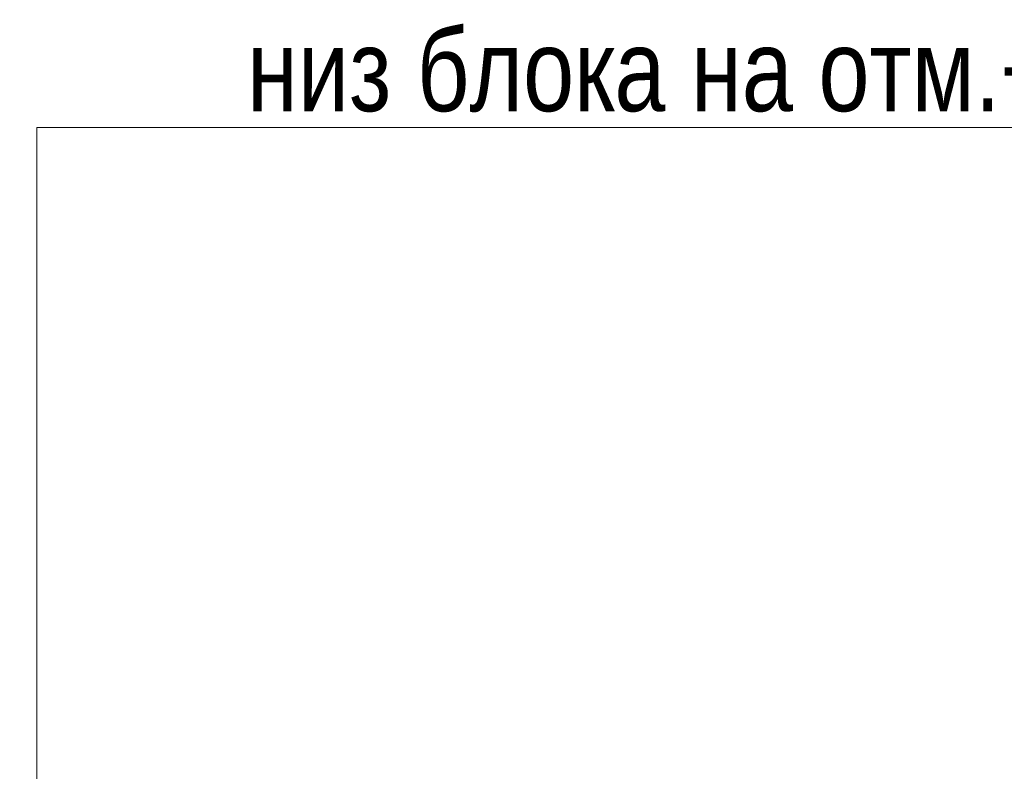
# Model space of a CAD drawing. Header units: millimetres. Extents: x -57464382 to 30606835, y -92609 to 65084.
# Tile 95 of 256: x -108233 to -106797, y -3545 to -2448. Entities that reach past the tile are written whole.
import ezdxf
from ezdxf import colors
from ezdxf.entities.mleader import LeaderData, LeaderLine
from ezdxf.math import Vec2, Vec3

# ---------------------------------------------------------------- set-up
doc = ezdxf.new("R2010")
doc.units = ezdxf.units.MM
doc.layers.get('0').update_dxf_attribs({"lineweight": 0})
doc.layers.add('ОВиК', color=7, linetype='Continuous')
doc.styles.add('_ТЕКСТОВЫЙ', font='arial.ttf', dxfattribs={"width": 0.8})

# ---------------------------------------------------------------- blocks, each defined once
blk = doc.blocks.new('_Dot')
at = {"color": 0, "linetype": 'ByBlock', "lineweight": -2}
blk.add_line((-0.5, 0), (-1, 0), dxfattribs=at)
at = {"color": 0, "linetype": 'ByBlock', "const_width": 0.5}
blk.add_lwpolyline([(-0.25, 0, 1), (0.25, 0, 1)], format="xyb", close=True, dxfattribs=at)

msp = doc.modelspace()

# ---------------------------------------------------------------- leaders
at = {"layer": 'ОВиК', "lineweight": 18}
ml = msp.add_multileader_mtext('Standard', dxfattribs=at)
ml.set_content('низ блока на отм.+1.800', color=256, style='_ТЕКСТОВЫЙ')
ml.set_leader_properties(lineweight=0)
ml.set_arrow_properties(name='DOT')
ml.build(insert=Vec2(0, 0))
ml.multileader.update_dxf_attribs({"text_left_attachment_type": 6, "text_right_attachment_type": 6, "dogleg_length": 0.36, "arrow_head_size": 50, "scale": 100})
ctx = ml.context
ctx.base_point, ctx.scale, ctx.char_height, ctx.arrow_head_size, ctx.landing_gap_size, ctx.plane_origin = Vec3(-108001.5, -2605.3), 100, 120, 50, 100, Vec3(-101332.3, 3145.3)
ctx.left_attachment, ctx.right_attachment, ctx.attachment_type = 6, 6, 2
notes = []
notes.append((ctx, [(1, (1, 1, 0), (-108208.3, -2605.3), (1, 0), 206.8, [(1, [(-108208.3, -4248)], 0, [])])]))
ctx.mtext.insert, ctx.mtext.width, ctx.mtext.defined_height, ctx.mtext.flow_direction = Vec3(-107901.5, -2461.3), 2718.68, 462.9, 5
for ctx, leaders in notes:
    for number, flags, end, landing, length, lines in leaders:
        leader = LeaderData()
        leader.index, (leader.has_last_leader_line, leader.has_dogleg_vector, leader.attachment_direction) = number, flags
        leader.last_leader_point, leader.dogleg_vector, leader.dogleg_length = Vec3(end), Vec3(landing), length
        for number, points, colour, breaks in lines:
            line = LeaderLine()
            line.index, line.vertices, line.color, line.breaks = number, Vec3.list(points), colors.encode_raw_color(colour), breaks
            leader.lines.append(line)
        ctx.leaders.append(leader)

doc.saveas('drawing.dxf')
